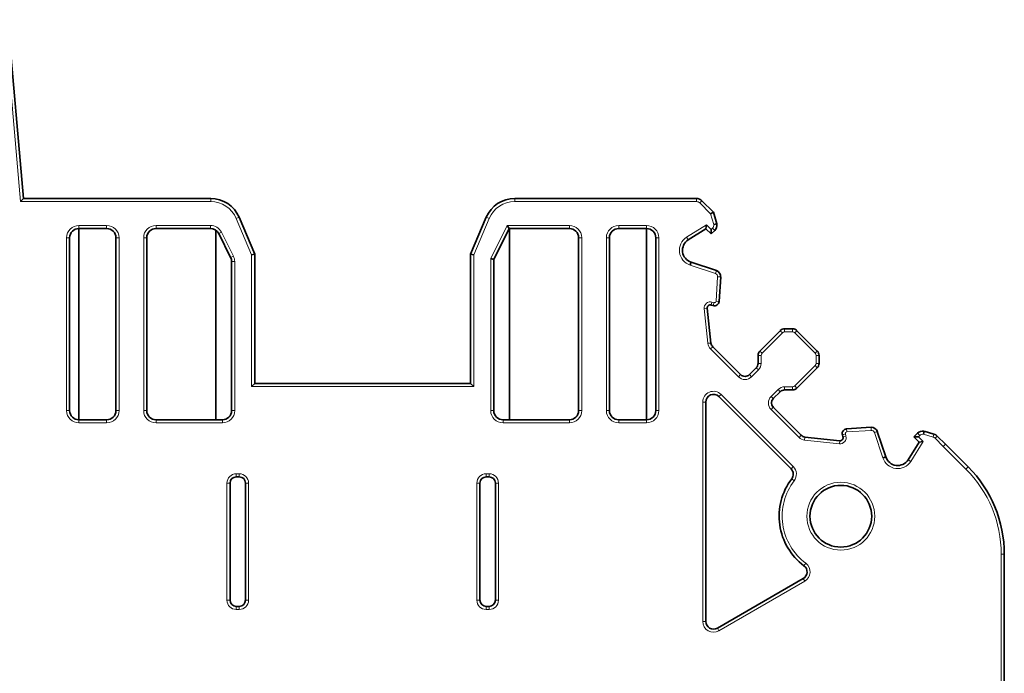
# Model space of a CAD drawing. Header units: millimetres. Extents: x 6 to 292, y 26 to 225.
# Tile 25 of 26: x 213 to 245, y 128 to 149. Entities that reach past the tile are written whole.
import ezdxf

# ---------------------------------------------------------------- set-up
doc = ezdxf.new("R2010")
doc.units = ezdxf.units.MM
doc.layers.add('可见', color=7, linetype='Continuous')
doc.layers.add('相切', color=7, linetype='Continuous')
doc.layers.add('尺寸层', color=5, linetype='Continuous', lineweight=13)

# ---------------------------------------------------------------- blocks, each defined once
blk = doc.blocks.new('SE4')
at = {"layer": '可见', "color": 7, "linetype": 'Continuous', "lineweight": 35}
for p, q in [((212.773, 148.973), (213.281, 143.177)), ((213.189, 143.077), (213.281, 143.177)), ((219.353, 143.177), (213.281, 143.177)), ((229.208, 143.177), (235.101, 143.177)), ((235.278, 143.103), (235.648, 142.733)), ((235.559, 142.681), (235.648, 142.733)), ((235.648, 142.733), (235.759, 142.351)), ((220.781, 141.374), (220.274, 142.568)), ((227.781, 141.374), (228.287, 142.568)), ((215.081, 142.203), (215.981, 142.203)), ((215.081, 136.003), (215.081, 142.203)), ((217.581, 142.203), (219.345, 142.203)), ((219.521, 136.003), (219.521, 142.146)), ((229.031, 142.203), (228.531, 141.203)), ((229.031, 142.203), (228.969, 142.303)), ((230.981, 142.203), (229.031, 142.203)), ((229.041, 142.203), (229.041, 136.003)), ((232.581, 142.203), (233.481, 142.203)), ((233.481, 136.003), (233.481, 142.203)), ((234.835, 141.836), (235.409, 142.194)), ((235.424, 142.321), (235.409, 142.194)), ((235.577, 142.027), (235.409, 142.194)), ((235.577, 142.168), (235.577, 142.027)), ((235.693, 142.142), (235.577, 142.027)), ((214.781, 136.303), (214.781, 141.903)), ((216.281, 141.903), (216.281, 136.303)), ((217.281, 136.303), (217.281, 141.903)), ((219.613, 142.037), (219.999, 141.266)), ((231.281, 136.303), (231.281, 141.903)), ((232.281, 136.303), (232.281, 141.903)), ((233.781, 136.303), (233.781, 141.903)), ((220.031, 141.132), (220.031, 136.303)), ((220.681, 141.354), (220.781, 141.374)), ((220.781, 137.177), (220.781, 141.374)), ((227.881, 141.354), (227.781, 141.374)), ((227.781, 141.374), (227.781, 137.177)), ((228.431, 141.227), (228.531, 141.203)), ((228.531, 141.203), (228.531, 136.303)), ((234.928, 141.114), (235.75, 140.838)), ((235.886, 140.636), (235.836, 139.841)), ((235.452, 139.617), (235.571, 138.492)), ((235.647, 139.705), (235.578, 139.724)), ((237.157, 138.232), (237.817, 138.892)), ((237.959, 138.951), (238.217, 138.951)), ((238.359, 138.892), (239.019, 138.232)), ((235.629, 138.372), (236.534, 137.467)), ((237.099, 137.832), (237.099, 138.09)), ((239.077, 138.09), (239.077, 137.832)), ((236.816, 137.467), (237.04, 137.691)), ((239.019, 137.691), (238.359, 137.031)), ((220.681, 137.077), (220.781, 137.177)), ((227.781, 137.177), (220.781, 137.177)), ((227.881, 137.077), (227.781, 137.177)), ((238.217, 136.972), (237.959, 136.972)), ((238.167, 134.416), (235.83, 136.753)), ((237.817, 136.913), (237.593, 136.689)), ((235.403, 136.577), (235.403, 129.465)), ((237.593, 136.407), (238.498, 135.502)), ((215.981, 136.003), (215.081, 136.003)), ((219.731, 136.003), (217.581, 136.003)), ((228.831, 136.003), (230.981, 136.003)), ((232.581, 136.003), (233.481, 136.003)), ((239.968, 135.709), (240.762, 135.759)), ((238.619, 135.444), (239.744, 135.326)), ((239.851, 135.451), (239.832, 135.52)), ((240.964, 135.623), (241.24, 134.801)), ((242.153, 135.451), (242.269, 135.566)), ((242.295, 135.451), (242.153, 135.451)), ((242.321, 135.283), (242.153, 135.451)), ((242.478, 135.632), (242.799, 135.539)), ((242.905, 135.476), (243.169, 135.212)), ((242.321, 135.283), (241.963, 134.709)), ((242.448, 135.297), (242.321, 135.283)), ((243.17, 135.212), (243.908, 134.475)), ((220.181, 134.153), (220.281, 134.153)), ((228.281, 134.153), (228.381, 134.153)), ((219.981, 130.153), (219.981, 133.953)), ((220.481, 133.953), (220.481, 130.153)), ((228.081, 130.153), (228.081, 133.953)), ((228.581, 133.953), (228.581, 130.153)), ((245.081, 131.645), (245.081, 117.649)), ((235.778, 129.249), (238.562, 130.856)), ((220.281, 129.953), (220.181, 129.953)), ((228.381, 129.953), (228.281, 129.953))]:
    blk.add_line(p, q, dxfattribs=at)
blk.add_circle((239.781, 132.877), 1, dxfattribs=at)
for centre, radius, start, end in [((219.353, 142.177), 1, 23.0134, 90), ((229.208, 142.177), 1, 90, 156.9866), ((235.101, 142.927), 0.25, 45, 90), ((215.081, 141.903), 0.3, 90, 180), ((215.981, 141.903), 0.3, 0, 90), ((217.581, 141.903), 0.3, 90, 180), ((219.345, 141.903), 0.3, 26.5651, 90), ((230.981, 141.903), 0.3, 0, 90), ((232.581, 141.903), 0.3, 90, 180), ((233.481, 141.903), 0.3, 0, 90), ((234.467, 147.932), 5.728, 282.0333, 283.0356), ((235.524, 142.311), 0.239, 315, 9.7064), ((235.048, 141.496), 0.401, 121.9923, 252.5893), ((219.731, 141.132), 0.3, 0, 26.5651), ((229.875, 142.704), 5.297, 341.4443, 342.5263), ((235.686, 140.648), 0.2, 356.4237, 71.4443), ((235.686, 139.85), 0.15, 254.9046, 356.4237), ((235.552, 139.627), 0.1, 74.9046, 186.022), ((237.959, 138.751), 0.2, 90, 135), ((238.217, 138.751), 0.2, 45, 90), ((235.77, 138.513), 0.2, 186.022, 225), ((237.299, 138.09), 0.2, 135, 180), ((238.877, 138.09), 0.2, 0, 45), ((236.899, 137.832), 0.2, 315, 360), ((238.877, 137.832), 0.2, 315, 0), ((236.675, 137.608), 0.2, 225, 315), ((237.959, 136.772), 0.2, 90, 135), ((238.217, 137.172), 0.2, 270, 315), ((235.653, 136.577), 0.25, 45, 180), ((237.735, 136.548), 0.2, 135, 225), ((215.081, 136.303), 0.3, 180, 270), ((215.981, 136.303), 0.3, 270, 0), ((217.581, 136.303), 0.3, 180, 270), ((219.731, 136.303), 0.3, 270, 0), ((228.831, 136.303), 0.3, 180, 270), ((230.981, 136.303), 0.3, 270, 0), ((232.581, 136.303), 0.3, 180, 270), ((233.481, 136.303), 0.3, 270, 0), ((239.977, 135.559), 0.15, 93.5763, 195.0954), ((240.775, 135.559), 0.2, 18.5557, 93.5763), ((238.64, 135.643), 0.2, 225, 263.978), ((239.754, 135.425), 0.1, 263.978, 15.0954), ((242.437, 135.397), 0.239, 80.2936, 135), ((248.059, 134.34), 5.728, 166.9644, 167.9667), ((242.729, 135.299), 0.25, 45, 73.7537), ((241.623, 134.921), 0.401, 197.4107, 328.0077), ((237.99, 134.24), 0.25, 322.7129, 45), ((241.081, 131.645), 4, 0, 45.0232), ((220.181, 133.953), 0.2, 90, 180), ((220.281, 133.953), 0.2, 0, 90), ((228.281, 133.953), 0.2, 90, 180), ((228.381, 133.953), 0.2, 0, 90), ((239.781, 132.877), 2, 142.7129, 233.3192), ((238.437, 131.072), 0.25, 300, 53.3192), ((220.181, 130.153), 0.2, 180, 270), ((220.281, 130.153), 0.2, 270, 0), ((228.281, 130.153), 0.2, 180, 270), ((228.381, 130.153), 0.2, 270, 0), ((235.653, 129.465), 0.25, 180, 300)]:
    blk.add_arc(centre, radius, start, end, dxfattribs=at)
blk.add_open_spline([(241.145, 134.77), (241.17, 134.778), (241.195, 134.786), (241.23, 134.798), (241.24, 134.801), (241.24, 134.801)], degree=3, knots=[0, 0, 0, 0, 0.5, 0.5, 1, 1, 1, 1], dxfattribs=at)
at = {"layer": '相切', "color": 7, "linetype": 'Continuous', "lineweight": 13}
for p, q in [((213.189, 143.077), (212.675, 148.949)), ((213.189, 143.077), (219.353, 143.077)), ((219.353, 143.177), (219.353, 143.077)), ((229.208, 143.177), (229.208, 143.077)), ((235.101, 143.077), (229.208, 143.077)), ((235.101, 143.177), (235.101, 143.077)), ((235.278, 143.103), (235.207, 143.033)), ((235.559, 142.681), (235.207, 143.033)), ((235.661, 142.329), (235.559, 142.681)), ((220.274, 142.568), (220.182, 142.528)), ((220.182, 142.528), (220.681, 141.354)), ((228.379, 142.528), (227.881, 141.354)), ((228.287, 142.568), (228.379, 142.528)), ((215.981, 142.303), (215.081, 142.303)), ((215.081, 142.303), (215.081, 142.203)), ((215.981, 142.303), (215.981, 142.203)), ((219.345, 142.303), (217.581, 142.303)), ((217.581, 142.303), (217.581, 142.203)), ((219.345, 142.303), (219.345, 142.203)), ((219.613, 142.037), (219.703, 142.082)), ((220.088, 141.311), (219.703, 142.082)), ((228.431, 141.227), (228.969, 142.303)), ((228.969, 142.303), (230.981, 142.303)), ((230.981, 142.203), (230.981, 142.303)), ((233.481, 142.303), (232.581, 142.303)), ((232.581, 142.203), (232.581, 142.303)), ((233.481, 142.303), (233.481, 142.203)), ((234.782, 141.921), (235.424, 142.321)), ((235.424, 142.321), (235.577, 142.168)), ((235.577, 142.168), (235.622, 142.213)), ((235.693, 142.142), (235.622, 142.213)), ((214.681, 141.903), (214.681, 136.303)), ((214.681, 141.903), (214.781, 141.903)), ((216.381, 141.903), (216.281, 141.903)), ((216.381, 136.303), (216.381, 141.903)), ((217.181, 141.903), (217.181, 136.303)), ((217.181, 141.903), (217.281, 141.903)), ((231.281, 141.903), (231.381, 141.903)), ((231.381, 141.903), (231.381, 136.303)), ((232.181, 141.903), (232.181, 136.303)), ((232.281, 141.903), (232.181, 141.903)), ((233.881, 141.903), (233.781, 141.903)), ((233.881, 141.903), (233.881, 136.303)), ((234.782, 141.921), (234.835, 141.836)), ((219.999, 141.266), (220.088, 141.311)), ((220.031, 141.132), (220.131, 141.132)), ((220.131, 136.303), (220.131, 141.132)), ((220.681, 141.354), (220.681, 137.077)), ((227.881, 137.077), (227.881, 141.354)), ((228.431, 136.303), (228.431, 141.227)), ((235.718, 140.743), (234.897, 141.019)), ((235.75, 140.838), (235.718, 140.743)), ((235.736, 139.847), (235.786, 140.642)), ((235.886, 140.636), (235.786, 140.642)), ((235.578, 139.724), (235.604, 139.821)), ((235.604, 139.821), (235.673, 139.802)), ((235.836, 139.841), (235.736, 139.847)), ((235.452, 139.617), (235.353, 139.606)), ((235.472, 138.482), (235.353, 139.606)), ((235.647, 139.705), (235.673, 139.802)), ((237.817, 138.892), (237.888, 138.821)), ((237.959, 138.951), (237.959, 138.851)), ((238.217, 138.851), (237.959, 138.851)), ((238.217, 138.951), (238.217, 138.851)), ((238.359, 138.892), (238.288, 138.821)), ((237.888, 138.821), (237.228, 138.161)), ((238.948, 138.161), (238.288, 138.821)), ((235.571, 138.492), (235.472, 138.482)), ((235.629, 138.372), (235.558, 138.301)), ((236.463, 137.396), (235.558, 138.301)), ((237.157, 138.232), (237.228, 138.161)), ((239.019, 138.232), (238.948, 138.161)), ((237.099, 138.09), (237.199, 138.09)), ((237.199, 138.09), (237.199, 137.832)), ((238.977, 137.832), (238.977, 138.09)), ((239.077, 138.09), (238.977, 138.09)), ((237.111, 137.62), (236.887, 137.396)), ((237.04, 137.691), (237.111, 137.62)), ((237.099, 137.832), (237.199, 137.832)), ((238.288, 137.101), (238.948, 137.761)), ((239.019, 137.691), (238.948, 137.761)), ((239.077, 137.832), (238.977, 137.832)), ((236.534, 137.467), (236.463, 137.396)), ((236.816, 137.467), (236.887, 137.396)), ((220.681, 137.077), (227.881, 137.077)), ((237.523, 136.76), (237.747, 136.984)), ((237.817, 136.913), (237.747, 136.984)), ((237.959, 137.072), (238.217, 137.072)), ((237.959, 136.972), (237.959, 137.072)), ((238.217, 136.972), (238.217, 137.072)), ((238.359, 137.031), (238.288, 137.101)), ((235.901, 136.824), (235.83, 136.753)), ((235.901, 136.824), (238.238, 134.487)), ((237.593, 136.689), (237.523, 136.76)), ((214.781, 136.303), (214.681, 136.303)), ((216.281, 136.303), (216.381, 136.303)), ((217.181, 136.303), (217.281, 136.303)), ((220.031, 136.303), (220.131, 136.303)), ((228.431, 136.303), (228.531, 136.303)), ((231.381, 136.303), (231.281, 136.303)), ((232.281, 136.303), (232.181, 136.303)), ((233.881, 136.303), (233.781, 136.303)), ((235.303, 129.465), (235.303, 136.577)), ((235.303, 136.577), (235.403, 136.577)), ((237.593, 136.407), (237.523, 136.336)), ((238.428, 135.431), (237.523, 136.336)), ((215.081, 136.003), (215.081, 135.903)), ((215.981, 136.003), (215.981, 135.903)), ((217.581, 135.903), (217.581, 136.003)), ((219.731, 136.003), (219.731, 135.903)), ((228.831, 135.903), (228.831, 136.003)), ((230.981, 135.903), (230.981, 136.003)), ((232.581, 136.003), (232.581, 135.903)), ((233.481, 135.903), (233.481, 136.003)), ((215.081, 135.903), (215.981, 135.903)), ((217.581, 135.903), (219.731, 135.903)), ((230.981, 135.903), (228.831, 135.903)), ((233.481, 135.903), (232.581, 135.903)), ((239.968, 135.709), (239.974, 135.609)), ((240.769, 135.659), (239.974, 135.609)), ((240.762, 135.759), (240.769, 135.659)), ((238.498, 135.502), (238.428, 135.431)), ((238.619, 135.444), (238.608, 135.345)), ((239.733, 135.226), (238.608, 135.345)), ((239.832, 135.52), (239.929, 135.546)), ((239.851, 135.451), (239.947, 135.477)), ((239.929, 135.546), (239.947, 135.477)), ((240.964, 135.623), (240.87, 135.591)), ((241.145, 134.77), (240.87, 135.591)), ((242.269, 135.566), (242.339, 135.495)), ((242.339, 135.495), (242.295, 135.451)), ((242.295, 135.451), (242.448, 135.297)), ((242.771, 135.443), (242.456, 135.535)), ((242.771, 135.443), (242.799, 135.539)), ((242.835, 135.405), (242.905, 135.476)), ((243.099, 135.141), (242.835, 135.405)), ((239.744, 135.326), (239.733, 135.226)), ((242.448, 135.297), (242.047, 134.656)), ((243.099, 135.141), (243.169, 135.212)), ((243.837, 134.404), (243.099, 135.142)), ((242.047, 134.656), (241.963, 134.709)), ((238.167, 134.416), (238.238, 134.487)), ((243.837, 134.404), (243.908, 134.475)), ((220.281, 134.253), (220.181, 134.253)), ((220.181, 134.253), (220.181, 134.153)), ((220.281, 134.153), (220.281, 134.253)), ((228.381, 134.253), (228.281, 134.253)), ((228.281, 134.153), (228.281, 134.253)), ((228.381, 134.253), (228.381, 134.153)), ((238.189, 134.088), (238.269, 134.028)), ((219.881, 133.953), (219.881, 130.153)), ((219.881, 133.953), (219.981, 133.953)), ((220.481, 133.953), (220.581, 133.953)), ((220.581, 130.153), (220.581, 133.953)), ((227.981, 133.953), (227.981, 130.153)), ((228.081, 133.953), (227.981, 133.953)), ((228.681, 133.953), (228.581, 133.953)), ((228.681, 130.153), (228.681, 133.953)), ((244.981, 117.622), (244.981, 131.645)), ((244.981, 131.645), (245.081, 131.645)), ((238.586, 131.273), (238.646, 131.353)), ((238.612, 130.769), (235.828, 129.162)), ((238.562, 130.856), (238.612, 130.769)), ((219.881, 130.153), (219.981, 130.153)), ((220.181, 129.853), (220.181, 129.953)), ((220.281, 129.953), (220.281, 129.853)), ((220.481, 130.153), (220.581, 130.153)), ((228.081, 130.153), (227.981, 130.153)), ((228.281, 129.953), (228.281, 129.853)), ((228.381, 129.853), (228.381, 129.953)), ((228.681, 130.153), (228.581, 130.153)), ((220.181, 129.853), (220.281, 129.853)), ((228.281, 129.853), (228.381, 129.853)), ((235.303, 129.465), (235.403, 129.465)), ((235.828, 129.162), (235.778, 129.249))]:
    blk.add_line(p, q, dxfattribs=at)
blk.add_circle((239.781, 132.877), 1.1, dxfattribs=at)
for centre, radius, start, end in [((219.353, 142.177), 0.9, 23.0134, 90), ((229.208, 142.177), 0.9, 90, 156.9866), ((235.101, 142.927), 0.15, 45, 90), ((215.081, 141.903), 0.4, 90, 180), ((215.981, 141.903), 0.4, 0, 90), ((217.581, 141.903), 0.4, 90, 180), ((219.345, 141.903), 0.4, 26.5651, 90), ((230.981, 141.903), 0.4, 0, 90), ((232.581, 141.903), 0.4, 90, 180), ((233.481, 141.903), 0.4, 0, 90), ((235.524, 142.311), 0.139, 315, 7.6631), ((235.048, 141.496), 0.501, 121.9851, 252.4688), ((219.731, 141.132), 0.4, 0, 26.5651), ((235.686, 140.648), 0.1, 356.4237, 71.4443), ((235.552, 139.627), 0.2, 74.9046, 186.022), ((235.686, 139.85), 0.05, 254.9046, 356.4237), ((237.959, 138.751), 0.1, 90, 135), ((238.217, 138.751), 0.1, 45, 90), ((235.77, 138.513), 0.3, 186.022, 225), ((237.299, 138.09), 0.1, 135, 180), ((238.877, 138.09), 0.1, 0, 45), ((236.899, 137.832), 0.3, 315, 360), ((238.877, 137.832), 0.1, 315, 0), ((236.675, 137.608), 0.3, 225, 315), ((237.959, 136.772), 0.3, 90, 135), ((238.217, 137.172), 0.1, 270, 315), ((235.653, 136.577), 0.35, 45, 180), ((237.735, 136.548), 0.3, 135, 225), ((215.081, 136.303), 0.4, 180, 270), ((215.981, 136.303), 0.4, 270, 0), ((217.581, 136.303), 0.4, 180, 270), ((219.731, 136.303), 0.4, 270, 0), ((228.831, 136.303), 0.4, 180, 270), ((230.981, 136.303), 0.4, 270, 0), ((232.581, 136.303), 0.4, 180, 270), ((233.481, 136.303), 0.4, 270, 0), ((240.775, 135.559), 0.1, 18.5557, 93.5763), ((238.64, 135.643), 0.3, 225, 263.978), ((239.754, 135.425), 0.2, 263.978, 15.0954), ((239.977, 135.559), 0.05, 93.5763, 195.0954), ((242.437, 135.397), 0.139, 82.3369, 135), ((242.729, 135.299), 0.15, 45, 73.7537), ((241.623, 134.921), 0.501, 197.5312, 328.0149), ((237.99, 134.24), 0.35, 322.7129, 45), ((241.081, 131.645), 3.9, 0, 45.0232), ((220.181, 133.953), 0.3, 90, 180), ((220.281, 133.953), 0.3, 0, 90), ((228.281, 133.953), 0.3, 90, 180), ((228.381, 133.953), 0.3, 0, 90), ((239.781, 132.877), 1.9, 142.7129, 233.3192), ((238.437, 131.072), 0.35, 300, 53.3192), ((220.181, 130.153), 0.3, 180, 270), ((220.281, 130.153), 0.3, 270, 0), ((228.281, 130.153), 0.3, 180, 270), ((228.381, 130.153), 0.3, 270, 0), ((235.653, 129.465), 0.35, 180, 300)]:
    blk.add_arc(centre, radius, start, end, dxfattribs=at)

msp = doc.modelspace()

# ---------------------------------------------------------------- block references
at = {"layer": '尺寸层'}
msp.add_blockref('SE4', (0, 0), dxfattribs=at)

doc.saveas('drawing.dxf')
